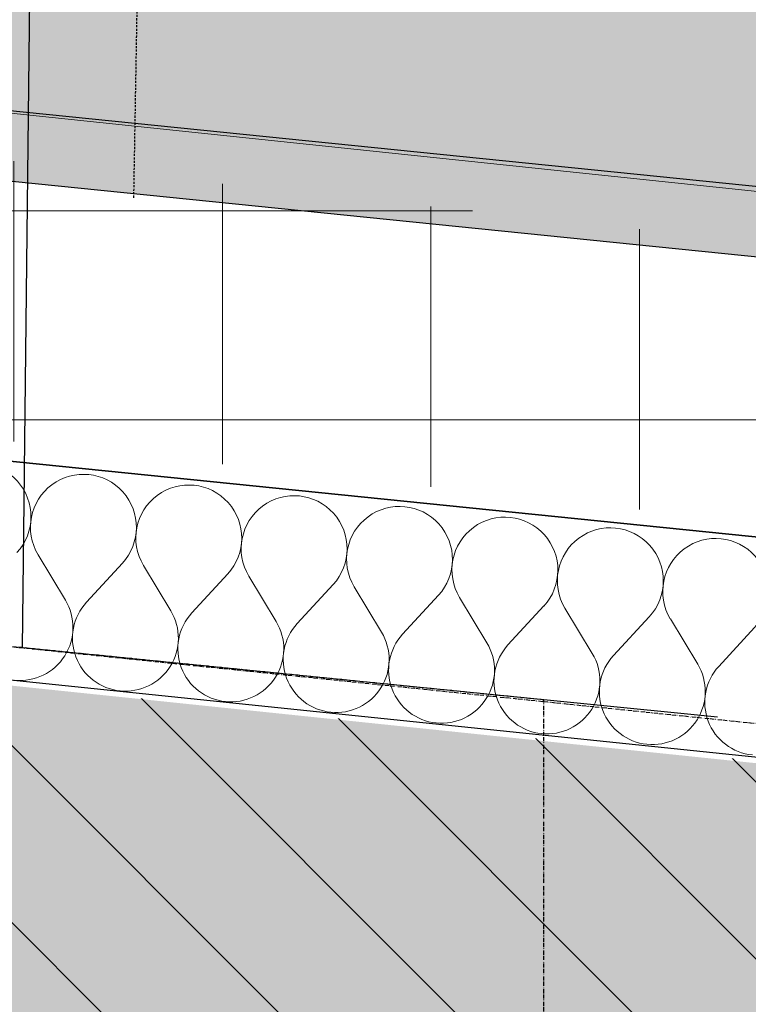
# Model space of a CAD drawing. Header units: millimetres. Extents: x -40276 to 214973, y -147941 to 35228.
# Tile 64 of 256: x -20196 to -19672, y 9769 to 10477. Entities that reach past the tile are written whole.
import ezdxf

# ---------------------------------------------------------------- set-up
doc = ezdxf.new("R2010")
doc.units = ezdxf.units.MM
doc.header["$MEASUREMENT"] = 0
for name, pattern in [('Telekomunikacni vodic', [9.25, 3, -0.75, 3, -0.75, 0.125, -0.75, 0.125, -0.75]), ('Wipeout_Contour', [1000, 0, -1000]), ('Čárkovaná S', [2.5, 1.5, -1])]:
    doc.linetypes.add(name, pattern=pattern)
for name, color, linetype in [('1._POHLED ZÁPADNÍ_2_0_plochy', 7, 'Continuous'), ('1._POHLED ZÁPADNÍ_2_2D prvky - obecné', 7, 'Continuous'), ('1._POHLED ZÁPADNÍ_2_akustické prvky', 7, 'Continuous'), ('1._POHLED ZÁPADNÍ_2_Nové_0_plochy', 7, 'Continuous'), ('1._POHLED ZÁPADNÍ_2_Nové_Konstrukce - nosné', 7, 'Continuous'), ('1._POHLED ZÁPADNÍ_2_Nové_TZB - elektroinstalace', 7, 'Continuous'), ('1._POHLED ZÁPADNÍ_2_Nové_Výplně - Povrchové', 7, 'Continuous'), ('1._POHLED ZÁPADNÍ_2_Nové_Výplně – Řezové', 7, 'Continuous'), ('1._POHLED ZÁPADNÍ_2_Výplně – Řezové', 7, 'Continuous')]:
    doc.layers.add(name, color=color, linetype=linetype)

# ---------------------------------------------------------------- blocks, each defined once
blk = doc.blocks.new('*X37', base_point=(-42174.69, -26223.67))
at = {"layer": '1._POHLED ZÁPADNÍ_2_Nové_Výplně – Řezové', "color": 21, "linetype": 'Continuous', "lineweight": 20, "true_color": 0xffaaaa}
for p, q in [((-20182.69, 10092.61), (-20163.02, 10059.99)), ((-20122.04, 10086.47), (-20147.86, 10058.45)), ((-20106.88, 10084.93), (-20087.21, 10052.31)), ((-20046.24, 10078.79), (-20072.05, 10050.77)), ((-20031.08, 10077.25), (-20011.41, 10044.63)), ((-19970.44, 10071.11), (-19996.25, 10043.09)), ((-19955.28, 10069.57), (-19935.61, 10036.95)), ((-19894.64, 10063.43), (-19920.45, 10035.41)), ((-19879.48, 10061.89), (-19859.81, 10029.27)), ((-19818.83, 10055.75), (-19844.65, 10027.73)), ((-19803.67, 10054.21), (-19784, 10021.59)), ((-19743.03, 10048.07), (-19768.84, 10020.05)), ((-19727.87, 10046.53), (-19708.2, 10013.91)), ((-19667.23, 10040.39), (-19693.04, 10012.37))]:
    blk.add_line(p, q, dxfattribs=at)
for centre, start, end in [((-20225.86, 10119.96), 317.34545, 211.08525), ((-20150.06, 10112.28), 317.34545, 211.08525), ((-20074.26, 10104.6), 317.34545, 211.08525), ((-19998.46, 10096.92), 317.34545, 211.08525), ((-19922.65, 10089.24), 317.34545, 211.08525), ((-19846.85, 10081.56), 317.34545, 211.08525), ((-19771.05, 10073.88), 317.34545, 211.08525), ((-19695.25, 10066.2), 317.34545, 211.08525), ((-20195.64, 10040.32), 264.21535, 31.08525), ((-20119.84, 10032.64), 137.34545, 264.21535), ((-20119.84, 10032.64), 264.21535, 31.08525), ((-20044.04, 10024.96), 137.34545, 264.21535), ((-20044.04, 10024.96), 264.21535, 31.08525), ((-19968.23, 10017.28), 137.34545, 264.21535), ((-19968.23, 10017.28), 264.21535, 31.08525), ((-19892.43, 10009.6), 137.34545, 264.21535), ((-19892.43, 10009.6), 264.21535, 31.08525), ((-19816.63, 10001.92), 137.34545, 264.21535), ((-19816.63, 10001.92), 264.21535, 31.08525), ((-19740.83, 9994.24), 137.34545, 264.21535), ((-19740.83, 9994.24), 264.21535, 31.08525), ((-19665.02, 9986.56), 137.34545, 264.21535)]:
    blk.add_arc(centre, 38.1, start, end, dxfattribs=at)

msp = doc.modelspace()

# ---------------------------------------------------------------- hatches: boundary and pattern name
at = {"layer": '1._POHLED ZÁPADNÍ_2_0_plochy', "linetype": 'Continuous', "lineweight": 20, "true_color": 0xffaaaa}
h = msp.add_hatch(dxfattribs=at)
h.set_pattern_fill('Izolační_tvárnice_0002', color=21, style=0, pattern_type=2)
h.set_pattern_definition([(315, (-10360.18, 9405.31), (63.6396, 63.6396), [])])
h.paths.add_polyline_path([(-10906.33, 18690.21), (-10970.68, 9084.15), (-20311.44, 10009.93), (-20479.41, 269.75), (-242.33, 419.76), (-238.38, 17796.01)])
at = {"layer": '1._POHLED ZÁPADNÍ_2_0_plochy', "linetype": 'Continuous', "lineweight": 0, "true_color": 0x3c3525}
msp.add_hatch(color=39, dxfattribs=at).paths.add_polyline_path([(-25869.24, 653.02), (-25868.09, 309.88), (-22137.4, 321.89), (-22138.46, 646.93), (-20885.98, 651), (-20713.53, 10463.4), (-18181.94, 10198.51), (-18222.48, 9798.31), (-17178.56, 9692.55), (-17162.72, 9848.86), (-12837.13, 9407.86), (-12817.99, 11448.13), (-11148.08, 11448.18), (-11147.86, 12036.27), (-10988.08, 12036.27), (-10988.08, 13086.27), (-11147.46, 13086.27), (-11147.13, 13937.19), (-10988.08, 13937.19), (-10988.08, 14849.19), (-11146.79, 14849.19), (-11146.58, 15386.81), (-10988.08, 15386.81), (-10988.08, 16436.81), (-11146.18, 16436.81), (-11145.89, 17210.22), (-20953.17, 17986.91), (-23795.81, 18203.26)])
at = {"layer": '1._POHLED ZÁPADNÍ_2_Nové_Výplně - Povrchové', "linetype": 'Continuous', "lineweight": 20, "true_color": 0xffaaaa}
h = msp.add_hatch(dxfattribs=at)
h.set_pattern_fill('Síť_15x15_0002', color=21, style=0, pattern_type=2)
h.set_pattern_definition([(0, (-20650.2, 5539.57), (0, 150), []), (90, (-20650.2, 5539.57), (-150, 0), [])])
h.paths.add_polyline_path([(-20831.31, 674.32), (-20635.92, 670.97), (-20472.55, 10203.68), (-18257.58, 9962.69), (-18235.91, 10161.85), (-20469.11, 10404.82), (-20664.49, 10408.17)])
at = {"layer": '1._POHLED ZÁPADNÍ_2_Výplně – Řezové', "linetype": 'Continuous', "lineweight": 13}
for points in [[(-20318.07, 9633.59), (-19943.7, 9594.63), (-20311.44, 10009.93)], [(-19937.07, 9970.96), (-20311.44, 10009.93), (-19943.7, 9594.63)], [(-19937.07, 9970.96), (-19943.7, 9594.63), (-18261.9, 9419.58), (-18223.07, 9792.56)]]:
    msp.add_hatch(color=254, dxfattribs=at).paths.add_polyline_path(points)

# ---------------------------------------------------------------- linework, layer by layer
at = {"layer": '1._POHLED ZÁPADNÍ_2_0_plochy', "color": 7, "linetype": 'Continuous', "lineweight": 13, "flags": 128}
msp.add_lwpolyline([(-20885.98, 651), (-20713.53, 10463.4), (-18181.94, 10198.51), (-18222.48, 9798.31), (-17178.56, 9692.55)], dxfattribs=at)
at = {"layer": '1._POHLED ZÁPADNÍ_2_Nové_Konstrukce - nosné', "color": 1, "linetype": 'Continuous', "lineweight": 25, "flags": 128}
msp.add_lwpolyline([(-18181.13, 10206.55), (-20663.61, 10458.34)], dxfattribs=at)
at = {"layer": '1._POHLED ZÁPADNÍ_2_Nové_TZB - elektroinstalace', "color": 1, "linetype": 'Čárkovaná S', "lineweight": 25, "flags": 128}
msp.add_lwpolyline([(-20113.77, 10349.21), (-19974.15, 18347.99)], dxfattribs=at)

# ---------------------------------------------------------------- next in the draw order: wipeouts: each hides what was drawn before it
at = {"color": 254, "linetype": 'Wipeout_Contour', "lineweight": 0, "ltscale": 86798.233417}
msp.add_wipeout([(-20308.62, 10170.46), (-20311.44, 10009.93), (-18222.48, 9798.31), (-18206.36, 9957.49)], dxfattribs=at).dxf.layer = '1._POHLED ZÁPADNÍ_2_Nové_Výplně – Řezové'

# ---------------------------------------------------------------- next in the draw order: hatches: boundary and pattern name
at = {"layer": '1._POHLED ZÁPADNÍ_2_Nové_0_plochy', "linetype": 'Continuous', "lineweight": 0, "true_color": 0xfee9e9}
msp.add_hatch(color=7, dxfattribs=at).paths.add_polyline_path([(-18230.87, 10211.59), (-20713.53, 10463.4), (-20714.41, 10413.23), (-18235.91, 10161.85)])

# ---------------------------------------------------------------- next in the draw order: linework, layer by layer
at = {"layer": '1._POHLED ZÁPADNÍ_2_2D prvky - obecné', "color": 7, "linetype": 'Continuous', "lineweight": 25}
msp.add_line((-20311.37, 10013.91), (-18222.48, 9798.3), dxfattribs=at)
at = {"layer": '1._POHLED ZÁPADNÍ_2_akustické prvky', "color": 1, "linetype": 'Continuous', "lineweight": 35}
msp.add_line((-18206.88, 9957.54), (-20468.47, 10186.65), dxfattribs=at)
at = {"layer": '1._POHLED ZÁPADNÍ_2_Nové_Konstrukce - nosné', "color": 1, "linetype": 'Continuous', "lineweight": 25, "flags": 128}
msp.add_lwpolyline([(-20664.49, 10408.17), (-18235.91, 10161.85)], dxfattribs=at)
at = {"layer": '1._POHLED ZÁPADNÍ_2_Nové_TZB - elektroinstalace', "color": 1, "linetype": 'Telekomunikacni vodic', "lineweight": 25, "flags": 128}
for points in [[(-15496.72, 1100.78), (-15568.94, 1100.78), (-15568.94, 5100.78), (-16068.94, 5100.78), (-16068.94, 9600.78), (-20293.94, 10035.78), (-20193.94, 18475.78), (-20818.94, 18475.78), (-20818.94, 18975.78), (-24116.66, 19246.49)], [(-15496.72, 1100.78), (-15568.94, 1100.78), (-15568.94, 5100.78), (-16068.94, 5100.78), (-16068.94, 9600.78), (-20293.94, 10035.78), (-20193.94, 18475.78), (-20818.94, 18475.78), (-20818.94, 18975.78), (-24116.66, 19246.49)], [(-19818.94, 9403.56), (-19818.94, 9988.28), (-20293.94, 10035.78), (-20193.94, 18475.78)], [(-19818.94, 9403.56), (-19818.94, 9988.28), (-20293.94, 10035.78), (-20193.94, 18475.78)]]:
    msp.add_lwpolyline(points, dxfattribs=at)
at = {"layer": '1._POHLED ZÁPADNÍ_2_Nové_TZB - elektroinstalace', "color": 1, "linetype": 'Continuous', "lineweight": 25, "flags": 128}
msp.add_lwpolyline([(-19693.94, 9975.78), (-20193.94, 10025.78), (-20097.08, 18606.11)], dxfattribs=at)
msp.add_lwpolyline([(-19693.94, 9975.78), (-20193.94, 10025.78), (-20097.08, 18606.11)], dxfattribs=at)

# ---------------------------------------------------------------- next in the draw order: block references
at = {"layer": '1._POHLED ZÁPADNÍ_2_0_plochy', "color": 9, "linetype": 'Continuous', "lineweight": 13}
msp.add_blockref('*X37', (-42174.69, -26223.67), dxfattribs=at)

doc.saveas('drawing.dxf')
